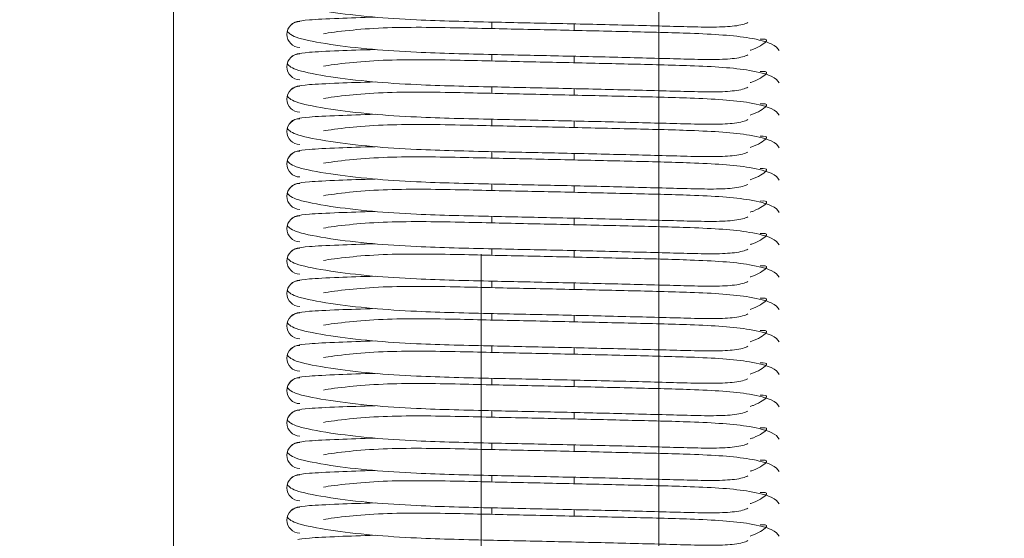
# Model space of a CAD drawing. Header units: millimetres. Extents: x 16720 to 74016, y 25810 to 81213.
# Tile 49 of 256: x 32332 to 32363, y 30468 to 30484. Entities that reach past the tile are written whole.
import ezdxf

# ---------------------------------------------------------------- set-up
doc = ezdxf.new("R2010")
doc.units = ezdxf.units.MM
doc.linetypes.add('DASHDOTX2', pattern=[50.8, 25.4, -12.7, 0, -12.7])
for name, color, linetype, lineweight in [('_OŚ', 165, 'DASHDOTX2', 9), ('_STOLARKA', 150, 'Continuous', 18), ('_WIDOKOWE', 252, 'Continuous', 9), ('_WYMIAR', 151, 'Continuous', 9), ('_WYPOSAŻENIE', 157, 'Continuous', 5)]:
    doc.layers.add(name, color=color, linetype=linetype, lineweight=lineweight)

# ---------------------------------------------------------------- blocks, each defined once
blk = doc.blocks.new('rampa załadunkowa')
at = {"layer": '_WIDOKOWE'}
for points in [[(-100, 0), (100, 0), (100, -40), (-100, -40)], [(100, -40), (-100, -40), (-100, -285), (100, -285)]]:
    blk.add_lwpolyline(points, close=True, dxfattribs=at)
blk = doc.blocks.new('brama 3m')
at = {"layer": '_STOLARKA'}
blk.add_lwpolyline([(150, -5), (-150, -5), (-150, 0), (150, 0)], close=True, dxfattribs=at)
at = {"layer": '_WYPOSAŻENIE', "linetype": 'Continuous'}
for p, q in [((-88.931, -14.83), (-88.731, -14.83)), ((-87.931, -14.83), (-87.731, -14.83)), ((-86.931, -14.83), (-86.731, -14.83)), ((-85.931, -14.83), (-85.731, -14.83)), ((-84.931, -14.83), (-84.731, -14.83)), ((-83.931, -14.83), (-83.731, -14.83)), ((-82.931, -14.83), (-82.731, -14.83)), ((-81.931, -14.83), (-81.731, -14.83)), ((-80.931, -14.83), (-80.731, -14.83)), ((-79.931, -14.83), (-79.731, -14.83)), ((-78.931, -14.83), (-78.731, -14.83)), ((-77.931, -14.83), (-77.731, -14.83)), ((-76.931, -14.83), (-76.731, -14.83)), ((-75.931, -14.83), (-75.731, -14.83)), ((-74.931, -14.83), (-74.731, -14.83)), ((-73.931, -14.83), (-73.731, -14.83)), ((-88.787, -17.37), (-88.987, -17.37)), ((-87.787, -17.37), (-87.987, -17.37)), ((-86.787, -17.37), (-86.987, -17.37)), ((-85.787, -17.37), (-85.987, -17.37)), ((-84.787, -17.37), (-84.987, -17.37)), ((-83.787, -17.37), (-83.987, -17.37)), ((-82.787, -17.37), (-82.987, -17.37)), ((-81.787, -17.37), (-81.987, -17.37)), ((-80.787, -17.37), (-80.987, -17.37)), ((-79.787, -17.37), (-79.987, -17.37)), ((-78.787, -17.37), (-78.987, -17.37)), ((-77.787, -17.37), (-77.987, -17.37)), ((-76.787, -17.37), (-76.987, -17.37)), ((-75.787, -17.37), (-75.987, -17.37)), ((-74.787, -17.37), (-74.987, -17.37)), ((-73.787, -17.37), (-73.987, -17.37))]:
    blk.add_line(p, q, dxfattribs=at)
for centre, radius, start, end in [((-89.109, -8.904), 0.404, 0.1973, 179.8027), ((-89.109, -8.896), 0.396, 358.9384, 90), ((-88.109, -8.904), 0.404, 0.1973, 179.8027), ((-88.109, -8.896), 0.396, 358.9384, 90), ((-87.109, -8.904), 0.404, 0.1973, 179.8027), ((-87.109, -8.896), 0.396, 358.9384, 90), ((-86.109, -8.904), 0.404, 0.1973, 179.8027), ((-86.109, -8.896), 0.396, 358.9384, 90), ((-85.109, -8.904), 0.404, 0.1973, 179.8027), ((-85.109, -8.896), 0.396, 358.9384, 90), ((-84.109, -8.904), 0.404, 0.1973, 179.8027), ((-84.109, -8.896), 0.396, 358.9384, 90), ((-83.109, -8.904), 0.404, 0.1973, 179.8027), ((-83.109, -8.896), 0.396, 358.9384, 90), ((-82.109, -8.904), 0.404, 0.1973, 179.8027), ((-82.109, -8.896), 0.396, 358.9384, 90), ((-81.109, -8.904), 0.404, 0.1973, 179.8027), ((-81.109, -8.896), 0.396, 358.9384, 90), ((-80.109, -8.904), 0.404, 0.1973, 179.8027), ((-80.109, -8.896), 0.396, 358.9384, 90), ((-79.109, -8.904), 0.404, 0.1973, 179.8027), ((-79.109, -8.896), 0.396, 358.9384, 90), ((-78.109, -8.904), 0.404, 0.1973, 179.8027), ((-78.109, -8.896), 0.396, 358.9384, 90), ((-77.109, -8.904), 0.404, 0.1973, 179.8027), ((-77.109, -8.896), 0.396, 358.9384, 90), ((-76.109, -8.904), 0.404, 0.1973, 179.8027), ((-76.109, -8.896), 0.396, 358.9384, 90), ((-75.109, -8.904), 0.404, 0.1973, 179.8027), ((-75.109, -8.896), 0.396, 358.9384, 90), ((-74.109, -8.904), 0.404, 0.1973, 179.8027), ((-74.109, -8.896), 0.396, 358.9384, 90)]:
    blk.add_arc(centre, radius, start, end, dxfattribs=at)
for points, knots in [([(-89.743, -22.734), (-89.789, -22.646), (-89.857, -22.417), (-89.894, -21.736), (-89.87, -20.685), (-89.824, -19.039), (-89.776, -16.945), (-89.729, -14.706), (-89.684, -12.736), (-89.575, -11.035), (-89.414, -9.721), (-89.211, -8.7), (-89.087, -8.57), (-89.011, -8.512)], [0.0640253, 0.0640253, 0.0640253, 0.0640253, 0.1399369, 0.2025686, 0.2583744, 0.3579496, 0.4525325, 0.5410782, 0.650234, 0.7207096, 0.8017947, 0.8961873, 1, 1, 1, 1]), ([(-88.743, -22.734), (-88.789, -22.646), (-88.857, -22.417), (-88.894, -21.736), (-88.87, -20.685), (-88.824, -19.039), (-88.776, -16.945), (-88.729, -14.706), (-88.684, -12.736), (-88.575, -11.035), (-88.414, -9.721), (-88.211, -8.7), (-88.087, -8.57), (-88.011, -8.512)], [0.0640253, 0.0640253, 0.0640253, 0.0640253, 0.1399369, 0.2025686, 0.2583744, 0.3579496, 0.4525325, 0.5410782, 0.650234, 0.7207096, 0.8017947, 0.8961873, 1, 1, 1, 1]), ([(-87.743, -22.734), (-87.789, -22.646), (-87.857, -22.417), (-87.894, -21.736), (-87.87, -20.685), (-87.824, -19.039), (-87.776, -16.945), (-87.729, -14.706), (-87.684, -12.736), (-87.575, -11.035), (-87.414, -9.721), (-87.211, -8.7), (-87.087, -8.57), (-87.011, -8.512)], [0.0640253, 0.0640253, 0.0640253, 0.0640253, 0.1399369, 0.2025686, 0.2583744, 0.3579496, 0.4525325, 0.5410782, 0.650234, 0.7207096, 0.8017947, 0.8961873, 1, 1, 1, 1]), ([(-86.743, -22.734), (-86.789, -22.646), (-86.857, -22.417), (-86.894, -21.736), (-86.87, -20.685), (-86.824, -19.039), (-86.776, -16.945), (-86.729, -14.706), (-86.684, -12.736), (-86.575, -11.035), (-86.414, -9.721), (-86.211, -8.7), (-86.087, -8.57), (-86.011, -8.512)], [0.0640253, 0.0640253, 0.0640253, 0.0640253, 0.1399369, 0.2025686, 0.2583744, 0.3579496, 0.4525325, 0.5410782, 0.650234, 0.7207096, 0.8017947, 0.8961873, 1, 1, 1, 1]), ([(-85.743, -22.734), (-85.789, -22.646), (-85.857, -22.417), (-85.894, -21.736), (-85.87, -20.685), (-85.824, -19.039), (-85.776, -16.945), (-85.729, -14.706), (-85.684, -12.736), (-85.575, -11.035), (-85.414, -9.721), (-85.211, -8.7), (-85.087, -8.57), (-85.011, -8.512)], [0.0640253, 0.0640253, 0.0640253, 0.0640253, 0.1399369, 0.2025686, 0.2583744, 0.3579496, 0.4525325, 0.5410782, 0.650234, 0.7207096, 0.8017947, 0.8961873, 1, 1, 1, 1]), ([(-84.743, -22.734), (-84.789, -22.646), (-84.857, -22.417), (-84.894, -21.736), (-84.87, -20.685), (-84.824, -19.039), (-84.776, -16.945), (-84.729, -14.706), (-84.684, -12.736), (-84.575, -11.035), (-84.414, -9.721), (-84.211, -8.7), (-84.087, -8.57), (-84.011, -8.512)], [0.0640253, 0.0640253, 0.0640253, 0.0640253, 0.1399369, 0.2025686, 0.2583744, 0.3579496, 0.4525325, 0.5410782, 0.650234, 0.7207096, 0.8017947, 0.8961873, 1, 1, 1, 1]), ([(-83.743, -22.734), (-83.789, -22.646), (-83.857, -22.417), (-83.894, -21.736), (-83.87, -20.685), (-83.824, -19.039), (-83.776, -16.945), (-83.729, -14.706), (-83.684, -12.736), (-83.575, -11.035), (-83.414, -9.721), (-83.211, -8.7), (-83.087, -8.57), (-83.011, -8.512)], [0.0640253, 0.0640253, 0.0640253, 0.0640253, 0.1399369, 0.2025686, 0.2583744, 0.3579496, 0.4525325, 0.5410782, 0.650234, 0.7207096, 0.8017947, 0.8961873, 1, 1, 1, 1]), ([(-82.743, -22.734), (-82.789, -22.646), (-82.857, -22.417), (-82.894, -21.736), (-82.87, -20.685), (-82.824, -19.039), (-82.776, -16.945), (-82.729, -14.706), (-82.684, -12.736), (-82.575, -11.035), (-82.414, -9.721), (-82.211, -8.7), (-82.087, -8.57), (-82.011, -8.512)], [0.0640253, 0.0640253, 0.0640253, 0.0640253, 0.1399369, 0.2025686, 0.2583744, 0.3579496, 0.4525325, 0.5410782, 0.650234, 0.7207096, 0.8017947, 0.8961873, 1, 1, 1, 1]), ([(-81.743, -22.734), (-81.789, -22.646), (-81.857, -22.417), (-81.894, -21.736), (-81.87, -20.685), (-81.824, -19.039), (-81.776, -16.945), (-81.729, -14.706), (-81.684, -12.736), (-81.575, -11.035), (-81.414, -9.721), (-81.211, -8.7), (-81.087, -8.57), (-81.011, -8.512)], [0.0640253, 0.0640253, 0.0640253, 0.0640253, 0.1399369, 0.2025686, 0.2583744, 0.3579496, 0.4525325, 0.5410782, 0.650234, 0.7207096, 0.8017947, 0.8961873, 1, 1, 1, 1]), ([(-80.743, -22.734), (-80.789, -22.646), (-80.857, -22.417), (-80.894, -21.736), (-80.87, -20.685), (-80.824, -19.039), (-80.776, -16.945), (-80.729, -14.706), (-80.684, -12.736), (-80.575, -11.035), (-80.414, -9.721), (-80.211, -8.7), (-80.087, -8.57), (-80.011, -8.512)], [0.0640253, 0.0640253, 0.0640253, 0.0640253, 0.1399369, 0.2025686, 0.2583744, 0.3579496, 0.4525325, 0.5410782, 0.650234, 0.7207096, 0.8017947, 0.8961873, 1, 1, 1, 1]), ([(-79.743, -22.734), (-79.789, -22.646), (-79.857, -22.417), (-79.894, -21.736), (-79.87, -20.685), (-79.824, -19.039), (-79.776, -16.945), (-79.729, -14.706), (-79.684, -12.736), (-79.575, -11.035), (-79.414, -9.721), (-79.211, -8.7), (-79.087, -8.57), (-79.011, -8.512)], [0.0640253, 0.0640253, 0.0640253, 0.0640253, 0.1399369, 0.2025686, 0.2583744, 0.3579496, 0.4525325, 0.5410782, 0.650234, 0.7207096, 0.8017947, 0.8961873, 1, 1, 1, 1]), ([(-78.743, -22.734), (-78.789, -22.646), (-78.857, -22.417), (-78.894, -21.736), (-78.87, -20.685), (-78.824, -19.039), (-78.776, -16.945), (-78.729, -14.706), (-78.684, -12.736), (-78.575, -11.035), (-78.414, -9.721), (-78.211, -8.7), (-78.087, -8.57), (-78.011, -8.512)], [0.0640253, 0.0640253, 0.0640253, 0.0640253, 0.1399369, 0.2025686, 0.2583744, 0.3579496, 0.4525325, 0.5410782, 0.650234, 0.7207096, 0.8017947, 0.8961873, 1, 1, 1, 1]), ([(-77.743, -22.734), (-77.789, -22.646), (-77.857, -22.417), (-77.894, -21.736), (-77.87, -20.685), (-77.824, -19.039), (-77.776, -16.945), (-77.729, -14.706), (-77.684, -12.736), (-77.575, -11.035), (-77.414, -9.721), (-77.211, -8.7), (-77.087, -8.57), (-77.011, -8.512)], [0.0640253, 0.0640253, 0.0640253, 0.0640253, 0.1399369, 0.2025686, 0.2583744, 0.3579496, 0.4525325, 0.5410782, 0.650234, 0.7207096, 0.8017947, 0.8961873, 1, 1, 1, 1]), ([(-76.743, -22.734), (-76.789, -22.646), (-76.857, -22.417), (-76.894, -21.736), (-76.87, -20.685), (-76.824, -19.039), (-76.776, -16.945), (-76.729, -14.706), (-76.684, -12.736), (-76.575, -11.035), (-76.414, -9.721), (-76.211, -8.7), (-76.087, -8.57), (-76.011, -8.512)], [0.0640253, 0.0640253, 0.0640253, 0.0640253, 0.1399369, 0.2025686, 0.2583744, 0.3579496, 0.4525325, 0.5410782, 0.650234, 0.7207096, 0.8017947, 0.8961873, 1, 1, 1, 1]), ([(-75.743, -22.734), (-75.789, -22.646), (-75.857, -22.417), (-75.894, -21.736), (-75.87, -20.685), (-75.824, -19.039), (-75.776, -16.945), (-75.729, -14.706), (-75.684, -12.736), (-75.575, -11.035), (-75.414, -9.721), (-75.211, -8.7), (-75.087, -8.57), (-75.011, -8.512)], [0.0640253, 0.0640253, 0.0640253, 0.0640253, 0.1399369, 0.2025686, 0.2583744, 0.3579496, 0.4525325, 0.5410782, 0.650234, 0.7207096, 0.8017947, 0.8961873, 1, 1, 1, 1]), ([(-74.743, -22.734), (-74.789, -22.646), (-74.857, -22.417), (-74.894, -21.736), (-74.87, -20.685), (-74.824, -19.039), (-74.776, -16.945), (-74.729, -14.706), (-74.684, -12.736), (-74.575, -11.035), (-74.414, -9.721), (-74.211, -8.7), (-74.087, -8.57), (-74.011, -8.512)], [0.0640253, 0.0640253, 0.0640253, 0.0640253, 0.1399369, 0.2025686, 0.2583744, 0.3579496, 0.4525325, 0.5410782, 0.650234, 0.7207096, 0.8017947, 0.8961873, 1, 1, 1, 1]), ([(-73.743, -22.734), (-73.789, -22.646), (-73.857, -22.417), (-73.894, -21.736), (-73.87, -20.685), (-73.824, -19.039), (-73.776, -16.945), (-73.729, -14.706), (-73.684, -12.736), (-73.575, -11.035), (-73.414, -9.721), (-73.211, -8.7), (-73.087, -8.57), (-73.011, -8.512)], [0.0640253, 0.0640253, 0.0640253, 0.0640253, 0.1399369, 0.2025686, 0.2583744, 0.3579496, 0.4525325, 0.5410782, 0.650234, 0.7207096, 0.8017947, 0.8961873, 1, 1, 1, 1]), ([(-89.713, -8.839), (-89.695, -8.909), (-89.665, -9.053), (-89.617, -9.982), (-89.59, -10.805), (-89.578, -11.224)], [0, 0, 0, 0, 0.0996276, 0.1902826, 0.2654772, 0.2654772, 0.2654772, 0.2654772]), ([(-88.713, -8.839), (-88.695, -8.909), (-88.665, -9.053), (-88.617, -9.982), (-88.59, -10.805), (-88.578, -11.224)], [0, 0, 0, 0, 0.0996276, 0.1902826, 0.2654772, 0.2654772, 0.2654772, 0.2654772]), ([(-87.713, -8.839), (-87.695, -8.909), (-87.665, -9.053), (-87.617, -9.982), (-87.59, -10.805), (-87.578, -11.224)], [0, 0, 0, 0, 0.0996276, 0.1902826, 0.2654772, 0.2654772, 0.2654772, 0.2654772]), ([(-86.713, -8.839), (-86.695, -8.909), (-86.665, -9.053), (-86.617, -9.982), (-86.59, -10.805), (-86.578, -11.224)], [0, 0, 0, 0, 0.0996276, 0.1902826, 0.2654772, 0.2654772, 0.2654772, 0.2654772]), ([(-85.713, -8.839), (-85.695, -8.909), (-85.665, -9.053), (-85.617, -9.982), (-85.59, -10.805), (-85.578, -11.224)], [0, 0, 0, 0, 0.0996276, 0.1902826, 0.2654772, 0.2654772, 0.2654772, 0.2654772]), ([(-84.713, -8.839), (-84.695, -8.909), (-84.665, -9.053), (-84.617, -9.982), (-84.59, -10.805), (-84.578, -11.224)], [0, 0, 0, 0, 0.0996276, 0.1902826, 0.2654772, 0.2654772, 0.2654772, 0.2654772]), ([(-83.713, -8.839), (-83.695, -8.909), (-83.665, -9.053), (-83.617, -9.982), (-83.59, -10.805), (-83.578, -11.224)], [0, 0, 0, 0, 0.0996276, 0.1902826, 0.2654772, 0.2654772, 0.2654772, 0.2654772]), ([(-82.713, -8.839), (-82.695, -8.909), (-82.665, -9.053), (-82.617, -9.982), (-82.59, -10.805), (-82.578, -11.224)], [0, 0, 0, 0, 0.0996276, 0.1902826, 0.2654772, 0.2654772, 0.2654772, 0.2654772]), ([(-81.713, -8.839), (-81.695, -8.909), (-81.665, -9.053), (-81.617, -9.982), (-81.59, -10.805), (-81.578, -11.224)], [0, 0, 0, 0, 0.0996276, 0.1902826, 0.2654772, 0.2654772, 0.2654772, 0.2654772]), ([(-80.713, -8.839), (-80.695, -8.909), (-80.665, -9.053), (-80.617, -9.982), (-80.59, -10.805), (-80.578, -11.224)], [0, 0, 0, 0, 0.0996276, 0.1902826, 0.2654772, 0.2654772, 0.2654772, 0.2654772]), ([(-79.713, -8.839), (-79.695, -8.909), (-79.665, -9.053), (-79.617, -9.982), (-79.59, -10.805), (-79.578, -11.224)], [0, 0, 0, 0, 0.0996276, 0.1902826, 0.2654772, 0.2654772, 0.2654772, 0.2654772]), ([(-78.713, -8.839), (-78.695, -8.909), (-78.665, -9.053), (-78.617, -9.982), (-78.59, -10.805), (-78.578, -11.224)], [0, 0, 0, 0, 0.0996276, 0.1902826, 0.2654772, 0.2654772, 0.2654772, 0.2654772]), ([(-77.713, -8.839), (-77.695, -8.909), (-77.665, -9.053), (-77.617, -9.982), (-77.59, -10.805), (-77.578, -11.224)], [0, 0, 0, 0, 0.0996276, 0.1902826, 0.2654772, 0.2654772, 0.2654772, 0.2654772]), ([(-76.713, -8.839), (-76.695, -8.909), (-76.665, -9.053), (-76.617, -9.982), (-76.59, -10.805), (-76.578, -11.224)], [0, 0, 0, 0, 0.0996276, 0.1902826, 0.2654772, 0.2654772, 0.2654772, 0.2654772]), ([(-75.713, -8.839), (-75.695, -8.909), (-75.665, -9.053), (-75.617, -9.982), (-75.59, -10.805), (-75.578, -11.224)], [0, 0, 0, 0, 0.0996276, 0.1902826, 0.2654772, 0.2654772, 0.2654772, 0.2654772]), ([(-74.713, -8.839), (-74.695, -8.909), (-74.665, -9.053), (-74.617, -9.982), (-74.59, -10.805), (-74.578, -11.224)], [0, 0, 0, 0, 0.0996276, 0.1902826, 0.2654772, 0.2654772, 0.2654772, 0.2654772]), ([(-73.713, -8.839), (-73.695, -8.909), (-73.665, -9.053), (-73.617, -9.982), (-73.59, -10.805), (-73.578, -11.224)], [0, 0, 0, 0, 0.0996276, 0.1902826, 0.2654772, 0.2654772, 0.2654772, 0.2654772]), ([(-89.092, -9.626), (-89.092, -9.626), (-89.058, -9.805), (-88.988, -10.335), (-88.902, -11.387), (-88.886, -12.573), (-88.906, -13.765), (-88.941, -15.217), (-88.977, -17.007), (-89.028, -19.12), (-89.073, -21.146), (-89.164, -22.686), (-89.408, -23.56), (-89.532, -23.655), (-89.609, -23.7)], [0.0946854, 0.0946854, 0.0946854, 0.0946854, 0.0946882, 0.1812994, 0.2574146, 0.3257145, 0.3854913, 0.435033, 0.5251888, 0.6212237, 0.722429, 0.8456905, 0.919985, 1, 1, 1, 1]), ([(-88.092, -9.626), (-88.092, -9.626), (-88.058, -9.805), (-87.988, -10.335), (-87.902, -11.387), (-87.886, -12.573), (-87.906, -13.765), (-87.941, -15.217), (-87.977, -17.007), (-88.028, -19.12), (-88.073, -21.146), (-88.164, -22.686), (-88.408, -23.56), (-88.532, -23.655), (-88.609, -23.7)], [0.0946854, 0.0946854, 0.0946854, 0.0946854, 0.0946882, 0.1812994, 0.2574146, 0.3257145, 0.3854913, 0.435033, 0.5251888, 0.6212237, 0.722429, 0.8456905, 0.919985, 1, 1, 1, 1]), ([(-87.092, -9.626), (-87.092, -9.626), (-87.058, -9.805), (-86.988, -10.335), (-86.902, -11.387), (-86.886, -12.573), (-86.906, -13.765), (-86.941, -15.217), (-86.977, -17.007), (-87.028, -19.12), (-87.073, -21.146), (-87.164, -22.686), (-87.408, -23.56), (-87.532, -23.655), (-87.609, -23.7)], [0.0946854, 0.0946854, 0.0946854, 0.0946854, 0.0946882, 0.1812994, 0.2574146, 0.3257145, 0.3854913, 0.435033, 0.5251888, 0.6212237, 0.722429, 0.8456905, 0.919985, 1, 1, 1, 1]), ([(-86.092, -9.626), (-86.092, -9.626), (-86.058, -9.805), (-85.988, -10.335), (-85.902, -11.387), (-85.886, -12.573), (-85.906, -13.765), (-85.941, -15.217), (-85.977, -17.007), (-86.028, -19.12), (-86.073, -21.146), (-86.164, -22.686), (-86.408, -23.56), (-86.532, -23.655), (-86.609, -23.7)], [0.0946854, 0.0946854, 0.0946854, 0.0946854, 0.0946882, 0.1812994, 0.2574146, 0.3257145, 0.3854913, 0.435033, 0.5251888, 0.6212237, 0.722429, 0.8456905, 0.919985, 1, 1, 1, 1]), ([(-85.092, -9.626), (-85.092, -9.626), (-85.058, -9.805), (-84.988, -10.335), (-84.902, -11.387), (-84.886, -12.573), (-84.906, -13.765), (-84.941, -15.217), (-84.977, -17.007), (-85.028, -19.12), (-85.073, -21.146), (-85.164, -22.686), (-85.408, -23.56), (-85.532, -23.655), (-85.609, -23.7)], [0.0946854, 0.0946854, 0.0946854, 0.0946854, 0.0946882, 0.1812994, 0.2574146, 0.3257145, 0.3854913, 0.435033, 0.5251888, 0.6212237, 0.722429, 0.8456905, 0.919985, 1, 1, 1, 1]), ([(-84.092, -9.626), (-84.092, -9.626), (-84.058, -9.805), (-83.988, -10.335), (-83.902, -11.387), (-83.886, -12.573), (-83.906, -13.765), (-83.941, -15.217), (-83.977, -17.007), (-84.028, -19.12), (-84.073, -21.146), (-84.164, -22.686), (-84.408, -23.56), (-84.532, -23.655), (-84.609, -23.7)], [0.0946854, 0.0946854, 0.0946854, 0.0946854, 0.0946882, 0.1812994, 0.2574146, 0.3257145, 0.3854913, 0.435033, 0.5251888, 0.6212237, 0.722429, 0.8456905, 0.919985, 1, 1, 1, 1]), ([(-83.092, -9.626), (-83.092, -9.626), (-83.058, -9.805), (-82.988, -10.335), (-82.902, -11.387), (-82.886, -12.573), (-82.906, -13.765), (-82.941, -15.217), (-82.977, -17.007), (-83.028, -19.12), (-83.073, -21.146), (-83.164, -22.686), (-83.408, -23.56), (-83.532, -23.655), (-83.609, -23.7)], [0.0946854, 0.0946854, 0.0946854, 0.0946854, 0.0946882, 0.1812994, 0.2574146, 0.3257145, 0.3854913, 0.435033, 0.5251888, 0.6212237, 0.722429, 0.8456905, 0.919985, 1, 1, 1, 1]), ([(-82.092, -9.626), (-82.092, -9.626), (-82.058, -9.805), (-81.988, -10.335), (-81.902, -11.387), (-81.886, -12.573), (-81.906, -13.765), (-81.941, -15.217), (-81.977, -17.007), (-82.028, -19.12), (-82.073, -21.146), (-82.164, -22.686), (-82.408, -23.56), (-82.532, -23.655), (-82.609, -23.7)], [0.0946854, 0.0946854, 0.0946854, 0.0946854, 0.0946882, 0.1812994, 0.2574146, 0.3257145, 0.3854913, 0.435033, 0.5251888, 0.6212237, 0.722429, 0.8456905, 0.919985, 1, 1, 1, 1]), ([(-81.092, -9.626), (-81.092, -9.626), (-81.058, -9.805), (-80.988, -10.335), (-80.902, -11.387), (-80.886, -12.573), (-80.906, -13.765), (-80.941, -15.217), (-80.977, -17.007), (-81.028, -19.12), (-81.073, -21.146), (-81.164, -22.686), (-81.408, -23.56), (-81.532, -23.655), (-81.609, -23.7)], [0.0946854, 0.0946854, 0.0946854, 0.0946854, 0.0946882, 0.1812994, 0.2574146, 0.3257145, 0.3854913, 0.435033, 0.5251888, 0.6212237, 0.722429, 0.8456905, 0.919985, 1, 1, 1, 1]), ([(-80.092, -9.626), (-80.092, -9.626), (-80.058, -9.805), (-79.988, -10.335), (-79.902, -11.387), (-79.886, -12.573), (-79.906, -13.765), (-79.941, -15.217), (-79.977, -17.007), (-80.028, -19.12), (-80.073, -21.146), (-80.164, -22.686), (-80.408, -23.56), (-80.532, -23.655), (-80.609, -23.7)], [0.0946854, 0.0946854, 0.0946854, 0.0946854, 0.0946882, 0.1812994, 0.2574146, 0.3257145, 0.3854913, 0.435033, 0.5251888, 0.6212237, 0.722429, 0.8456905, 0.919985, 1, 1, 1, 1]), ([(-79.092, -9.626), (-79.092, -9.626), (-79.058, -9.805), (-78.988, -10.335), (-78.902, -11.387), (-78.886, -12.573), (-78.906, -13.765), (-78.941, -15.217), (-78.977, -17.007), (-79.028, -19.12), (-79.073, -21.146), (-79.164, -22.686), (-79.408, -23.56), (-79.532, -23.655), (-79.609, -23.7)], [0.0946854, 0.0946854, 0.0946854, 0.0946854, 0.0946882, 0.1812994, 0.2574146, 0.3257145, 0.3854913, 0.435033, 0.5251888, 0.6212237, 0.722429, 0.8456905, 0.919985, 1, 1, 1, 1]), ([(-78.092, -9.626), (-78.092, -9.626), (-78.058, -9.805), (-77.988, -10.335), (-77.902, -11.387), (-77.886, -12.573), (-77.906, -13.765), (-77.941, -15.217), (-77.977, -17.007), (-78.028, -19.12), (-78.073, -21.146), (-78.164, -22.686), (-78.408, -23.56), (-78.532, -23.655), (-78.609, -23.7)], [0.0946854, 0.0946854, 0.0946854, 0.0946854, 0.0946882, 0.1812994, 0.2574146, 0.3257145, 0.3854913, 0.435033, 0.5251888, 0.6212237, 0.722429, 0.8456905, 0.919985, 1, 1, 1, 1]), ([(-77.092, -9.626), (-77.092, -9.626), (-77.058, -9.805), (-76.988, -10.335), (-76.902, -11.387), (-76.886, -12.573), (-76.906, -13.765), (-76.941, -15.217), (-76.977, -17.007), (-77.028, -19.12), (-77.073, -21.146), (-77.164, -22.686), (-77.408, -23.56), (-77.532, -23.655), (-77.609, -23.7)], [0.0946854, 0.0946854, 0.0946854, 0.0946854, 0.0946882, 0.1812994, 0.2574146, 0.3257145, 0.3854913, 0.435033, 0.5251888, 0.6212237, 0.722429, 0.8456905, 0.919985, 1, 1, 1, 1]), ([(-76.092, -9.626), (-76.092, -9.626), (-76.058, -9.805), (-75.988, -10.335), (-75.902, -11.387), (-75.886, -12.573), (-75.906, -13.765), (-75.941, -15.217), (-75.977, -17.007), (-76.028, -19.12), (-76.073, -21.146), (-76.164, -22.686), (-76.408, -23.56), (-76.532, -23.655), (-76.609, -23.7)], [0.0946854, 0.0946854, 0.0946854, 0.0946854, 0.0946882, 0.1812994, 0.2574146, 0.3257145, 0.3854913, 0.435033, 0.5251888, 0.6212237, 0.722429, 0.8456905, 0.919985, 1, 1, 1, 1]), ([(-75.092, -9.626), (-75.092, -9.626), (-75.058, -9.805), (-74.988, -10.335), (-74.902, -11.387), (-74.886, -12.573), (-74.906, -13.765), (-74.941, -15.217), (-74.977, -17.007), (-75.028, -19.12), (-75.073, -21.146), (-75.164, -22.686), (-75.408, -23.56), (-75.532, -23.655), (-75.609, -23.7)], [0.0946854, 0.0946854, 0.0946854, 0.0946854, 0.0946882, 0.1812994, 0.2574146, 0.3257145, 0.3854913, 0.435033, 0.5251888, 0.6212237, 0.722429, 0.8456905, 0.919985, 1, 1, 1, 1]), ([(-74.092, -9.626), (-74.092, -9.626), (-74.058, -9.805), (-73.988, -10.335), (-73.902, -11.387), (-73.886, -12.573), (-73.906, -13.765), (-73.941, -15.217), (-73.977, -17.007), (-74.028, -19.12), (-74.073, -21.146), (-74.164, -22.686), (-74.408, -23.56), (-74.532, -23.655), (-74.609, -23.7)], [0.0946854, 0.0946854, 0.0946854, 0.0946854, 0.0946882, 0.1812994, 0.2574146, 0.3257145, 0.3854913, 0.435033, 0.5251888, 0.6212237, 0.722429, 0.8456905, 0.919985, 1, 1, 1, 1]), ([(-89.256, -23.112), (-89.254, -23.241), (-89.244, -23.432), (-89.496, -23.108), (-89.59, -22.836), (-89.601, -22.8)], [0, 0, 0, 0, 0.0759817, 0.1492418, 0.1598644, 0.1598644, 0.1598644, 0.1598644]), ([(-88.256, -23.112), (-88.254, -23.241), (-88.244, -23.432), (-88.496, -23.108), (-88.59, -22.836), (-88.601, -22.8)], [0, 0, 0, 0, 0.0759817, 0.1492418, 0.1598644, 0.1598644, 0.1598644, 0.1598644]), ([(-87.256, -23.112), (-87.254, -23.241), (-87.244, -23.432), (-87.496, -23.108), (-87.59, -22.836), (-87.601, -22.8)], [0, 0, 0, 0, 0.0759817, 0.1492418, 0.1598644, 0.1598644, 0.1598644, 0.1598644]), ([(-86.256, -23.112), (-86.254, -23.241), (-86.244, -23.432), (-86.496, -23.108), (-86.59, -22.836), (-86.601, -22.8)], [0, 0, 0, 0, 0.0759817, 0.1492418, 0.1598644, 0.1598644, 0.1598644, 0.1598644]), ([(-85.256, -23.112), (-85.254, -23.241), (-85.244, -23.432), (-85.496, -23.108), (-85.59, -22.836), (-85.601, -22.8)], [0, 0, 0, 0, 0.0759817, 0.1492418, 0.1598644, 0.1598644, 0.1598644, 0.1598644]), ([(-84.256, -23.112), (-84.254, -23.241), (-84.244, -23.432), (-84.496, -23.108), (-84.59, -22.836), (-84.601, -22.8)], [0, 0, 0, 0, 0.0759817, 0.1492418, 0.1598644, 0.1598644, 0.1598644, 0.1598644]), ([(-83.256, -23.112), (-83.254, -23.241), (-83.244, -23.432), (-83.496, -23.108), (-83.59, -22.836), (-83.601, -22.8)], [0, 0, 0, 0, 0.0759817, 0.1492418, 0.1598644, 0.1598644, 0.1598644, 0.1598644]), ([(-82.256, -23.112), (-82.254, -23.241), (-82.244, -23.432), (-82.496, -23.108), (-82.59, -22.836), (-82.601, -22.8)], [0, 0, 0, 0, 0.0759817, 0.1492418, 0.1598644, 0.1598644, 0.1598644, 0.1598644]), ([(-81.256, -23.112), (-81.254, -23.241), (-81.244, -23.432), (-81.496, -23.108), (-81.59, -22.836), (-81.601, -22.8)], [0, 0, 0, 0, 0.0759817, 0.1492418, 0.1598644, 0.1598644, 0.1598644, 0.1598644]), ([(-80.256, -23.112), (-80.254, -23.241), (-80.244, -23.432), (-80.496, -23.108), (-80.59, -22.836), (-80.601, -22.8)], [0, 0, 0, 0, 0.0759817, 0.1492418, 0.1598644, 0.1598644, 0.1598644, 0.1598644]), ([(-79.256, -23.112), (-79.254, -23.241), (-79.244, -23.432), (-79.496, -23.108), (-79.59, -22.836), (-79.601, -22.8)], [0, 0, 0, 0, 0.0759817, 0.1492418, 0.1598644, 0.1598644, 0.1598644, 0.1598644]), ([(-78.256, -23.112), (-78.254, -23.241), (-78.244, -23.432), (-78.496, -23.108), (-78.59, -22.836), (-78.601, -22.8)], [0, 0, 0, 0, 0.0759817, 0.1492418, 0.1598644, 0.1598644, 0.1598644, 0.1598644]), ([(-77.256, -23.112), (-77.254, -23.241), (-77.244, -23.432), (-77.496, -23.108), (-77.59, -22.836), (-77.601, -22.8)], [0, 0, 0, 0, 0.0759817, 0.1492418, 0.1598644, 0.1598644, 0.1598644, 0.1598644]), ([(-76.256, -23.112), (-76.254, -23.241), (-76.244, -23.432), (-76.496, -23.108), (-76.59, -22.836), (-76.601, -22.8)], [0, 0, 0, 0, 0.0759817, 0.1492418, 0.1598644, 0.1598644, 0.1598644, 0.1598644]), ([(-75.256, -23.112), (-75.254, -23.241), (-75.244, -23.432), (-75.496, -23.108), (-75.59, -22.836), (-75.601, -22.8)], [0, 0, 0, 0, 0.0759817, 0.1492418, 0.1598644, 0.1598644, 0.1598644, 0.1598644]), ([(-74.256, -23.112), (-74.254, -23.241), (-74.244, -23.432), (-74.496, -23.108), (-74.59, -22.836), (-74.601, -22.8)], [0, 0, 0, 0, 0.0759817, 0.1492418, 0.1598644, 0.1598644, 0.1598644, 0.1598644])]:
    blk.add_open_spline(points, degree=3, knots=knots, dxfattribs=at)

msp = doc.modelspace()

# ---------------------------------------------------------------- linework, layer by layer
at = {"layer": '_OŚ'}
msp.add_line((32346.709, 29280.425), (32346.709, 33191.238), dxfattribs=at)

# ---------------------------------------------------------------- block references
at = {"layer": '_WYMIAR', "rotation": 90}
for name, p in [('rampa załadunkowa', (32312.19, 30557.425)), ('brama 3m', (32332.209, 30557.425))]:
    msp.add_blockref(name, p, dxfattribs=at)

doc.saveas('drawing.dxf')
